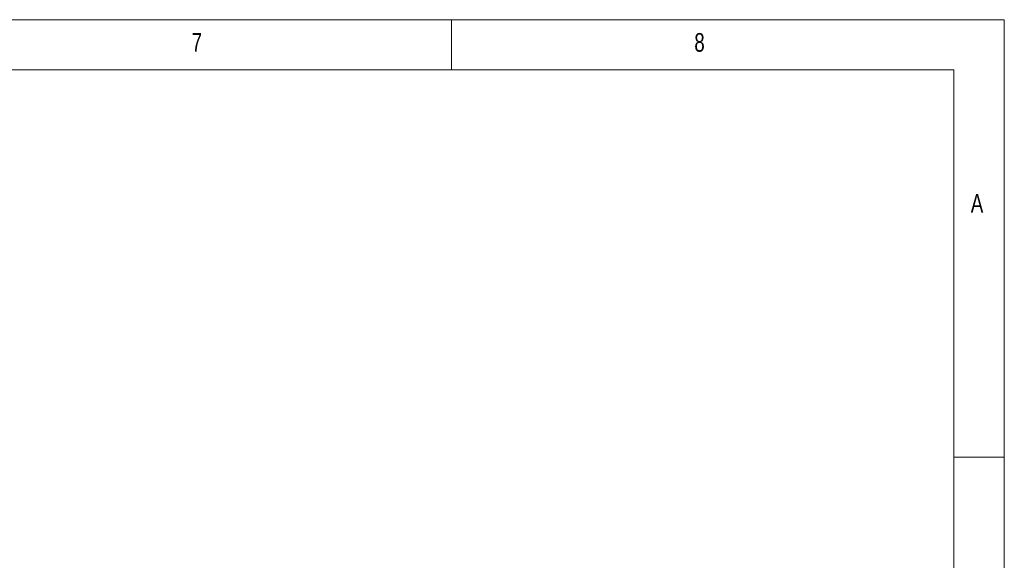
# Model space of a CAD drawing. Header units: millimetres. Extents: x 5 to 415, y 5 to 292.
# Tile 57 of 57: x 317 to 415, y 238 to 292. Entities that reach past the tile are written whole.
import ezdxf

# ---------------------------------------------------------------- set-up
doc = ezdxf.new("R2010")
doc.units = ezdxf.units.MM
doc.styles.add('SLDTEXTSTYLE0', font='TXT', dxfattribs={"width": 0.75})

msp = doc.modelspace()

# ---------------------------------------------------------------- linework, layer by layer
at = {"color": 7, "linetype": 'Continuous', "lineweight": 0}
for p, q in [((415, 292), (5, 292)), ((360, 287), (360, 292)), ((415, 5), (415, 292)), ((409.996, 287), (9.996, 287)), ((409.996, 287), (409.996, 55)), ((415, 248.5), (410, 248.5))]:
    msp.add_line(p, q, dxfattribs=at)

# ---------------------------------------------------------------- texts
at = {"color": 7, "linetype": 'Continuous', "lineweight": 0, "char_height": 1.852, "attachment_point": 1, "style": 'SLDTEXTSTYLE0'}
for s, insert in [('7', (334.167, 290.668)), ('8', (384.167, 290.668)), ('A', (411.667, 274.668))]:
    msp.add_mtext(s, dxfattribs=dict(at, insert=insert))

doc.saveas('drawing.dxf')
